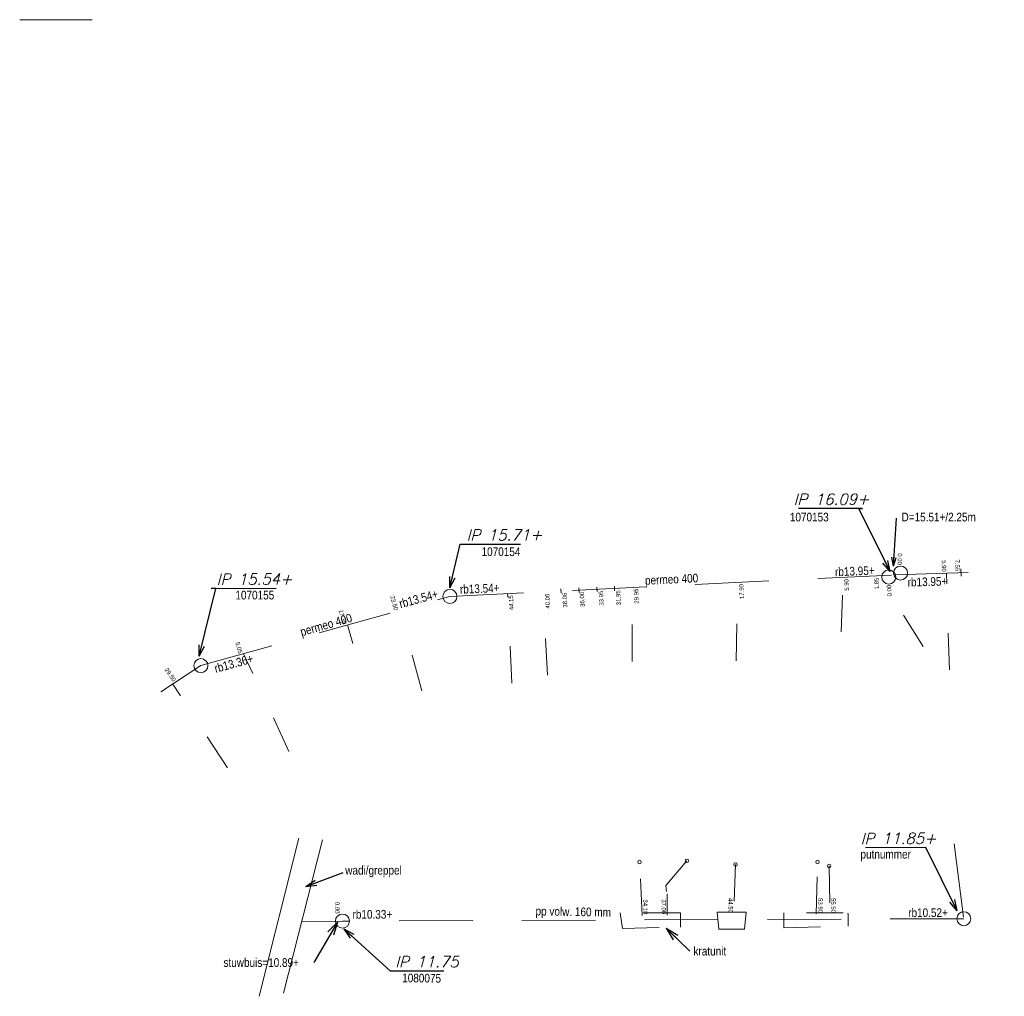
# Model space of a CAD drawing. Header units: metres. Extents: x 170701 to 171309, y 446948 to 447368.
# Tile 4 of 17: x 170924 to 171036, y 447046 to 447157. Entities that reach past the tile are written whole.
import ezdxf
from ezdxf.enums import TextEntityAlignment as Align

# ---------------------------------------------------------------- set-up
doc = ezdxf.new("R2010")
doc.units = ezdxf.units.M
doc.header["$MEASUREMENT"] = 0
doc.linetypes.add('DGN Style 2', pattern=[13.985717, 8.39143, -5.594287])
doc.linetypes.add('DGN Style 5', pattern=[9.790002, 4.195715, -5.594287])
for name, color, linetype, lineweight in [('Infiltratie B O B (revisie)', 6, 'Continuous', 0), ('infiltratie bijzonderheden tekst (revisie)', 6, 'Continuous', 0), ('Infiltratie controleput (revisie)', 6, 'Continuous', 0), ('Infiltratie element (revisie)', 6, 'DGN Style 5', 0), ('Infiltratie hoofdleiding (stramien) (revisie)', 6, 'DGN Style 2', 0), ('Infiltratie IP-putnummer (revisie)', 6, 'Continuous', 0), ('Infiltratie maatvoering (revisie)', 6, 'Continuous', 0), ('Infiltratie materiaal-diameter (revisie)', 6, 'Continuous', 0), ('Infiltratie put (revisie)', 6, 'Continuous', 0), ('Infiltratie uitlegger (revisie)', 6, 'DGN Style 5', 0), ('Infiltratie wadi-greppel-berm (revisie)', 6, 'Continuous', 0), ('RWZI (revisie)', 7, 'Continuous', 0)]:
    doc.layers.add(name, color=color, linetype=linetype, lineweight=lineweight)
doc.styles.get("Standard").update_dxf_attribs({"font": 'txt.shx'})
doc.styles.add('Style-ITALICS', font='ITALICS.shx')
doc.styles.add('Style-WORKING', font='WORKING.shx')
doc.dimstyles.get("Standard").update_dxf_attribs({"dimtxt": 0.18, "dimasz": 0.18, "dimexe": 0.18, "dimexo": 0.0625, "dimgap": 0.09, "dimtad": 0, "dimtih": 1, "dimtoh": 1, "dimdec": 4, "dimzin": 0, "dimdsep": 46, "dimtxsty": 'Standard', "dimcen": 0.09, "dimadec": 0, "dimazin": 0, "dimtfac": 1, "dimtdec": 4, "dimtofl": 0, "dimtmove": 0, "dimatfit": 3, "dimfxl": 0, "dimtolj": 1, "dimtzin": 0, "dimarcsym": 0})

# ---------------------------------------------------------------- blocks, each defined once
blk = doc.blocks.new('21_____13')
at = {"layer": 'Infiltratie put (revisie)'}
blk.add_circle((0, 0), 1, dxfattribs=at)
blk = doc.blocks.new('TerminatorOpen_0.5')
at = {"color": 0, "linetype": 'ByBlock', "lineweight": -2}
for q in [(-1, 0.25), (-1, 0), (-1, -0.25)]:
    blk.add_line((0, 0), q, dxfattribs=at)
blk = doc.blocks.new('21_____14')
at = {"layer": 'Infiltratie put (revisie)'}
blk.add_circle((0, 0), 1, dxfattribs=at)
blk = doc.blocks.new('21_____15')
at = {"layer": 'Infiltratie controleput (revisie)'}
blk.add_circle((0, 0), 1, dxfattribs=at)

msp = doc.modelspace()

# ---------------------------------------------------------------- linework, layer by layer
at = {"layer": 'Infiltratie element (revisie)'}
for p, q in [((170999.45, 447055.34), (170992.58, 447055.34)), ((170992.58, 447055.34), (170992.85, 447053.56)), ((170999.45, 447053.73), (170999.45, 447055.34)), ((171006.95, 447055.43), (171003.65, 447055.43)), ((171003.65, 447055.43), (171003.83, 447053.47)), ((171006.77, 447053.47), (171006.95, 447055.43)), ((171018.01, 447055.34), (171011.23, 447055.34)), ((171011.23, 447055.34), (171011.23, 447053.65)), ((171018.55, 447053.82), (171018.55, 447055.25)), ((170992.85, 447053.56), (170999.45, 447053.73)), ((171003.83, 447053.47), (171006.77, 447053.47)), ((171011.23, 447053.65), (171018.55, 447053.82))]:
    msp.add_line(p, q, dxfattribs=at)
msp.add_point((171018.55, 447055.25), dxfattribs=at)
at = {"layer": 'Infiltratie hoofdleiding (stramien) (revisie)'}
for p, q in [((170973.2, 447091.39), (171023.86, 447093.85)), ((171023.86, 447093.85), (171036.35, 447094.23)), ((170944.83, 447083.51), (170973.2, 447091.39)), ((170940.26, 447080.53), (170944.83, 447083.51)), ((171030.63, 447063.19), (171031.74, 447054.68)), ((170960.95, 447054.41), (170956.29, 447054.32)), ((171031.74, 447054.68), (170960.95, 447054.41))]:
    msp.add_line(p, q, dxfattribs=at)
at = {"layer": 'Infiltratie uitlegger (revisie)', "color": 6, "linetype": 'DGN Style 5', "lineweight": 0}
for p, q in [((171031.42, 447093.7), (171031.39, 447094.54)), ((171017.77, 447087.35), (171017.97, 447093.56)), ((171027.11, 447085.7), (171022.01, 447093.76)), ((171030.09, 447083.03), (171029.76, 447094.03)), ((170985.85, 447091.76), (170985.83, 447092.26)), ((170987.91, 447091.86), (170987.89, 447092.36)), ((170989.96, 447091.96), (170989.94, 447092.45)), ((170991.96, 447092.05), (170991.93, 447092.55)), ((170993.95, 447083.99), (170993.94, 447092.4)), ((171005.81, 447084.06), (171005.98, 447092.98)), ((170980.25, 447081.52), (170979.76, 447091.71)), ((170984.3, 447082.42), (170983.85, 447091.91)), ((170970.01, 447080.65), (170967.47, 447089.8)), ((170962.13, 447086.05), (170961.54, 447088.16)), ((170954.86, 447073.74), (170949.69, 447084.86)), ((170947.85, 447071.87), (170941.62, 447081.41)), ((170995.11, 447055.04), (170994.79, 447061.14)), ((170997.81, 447058.48), (171000.19, 447061.27)), ((171005.73, 447060.86), (171005.54, 447055.22)), ((171014.92, 447055.25), (171015.06, 447061.13)), ((171016.4, 447060.68), (171016.49, 447055.23)), ((170997.85, 447057.79), (170997.81, 447058.48)), ((170997.95, 447057.53), (170997.96, 447055.07))]:
    msp.add_line(p, q, dxfattribs=at)
at = {"layer": 'Infiltratie wadi-greppel-berm (revisie)'}
for p, q in [((170956, 447063.86), (170951.45, 447045.84)), ((170954.22, 447046.19), (170958.68, 447063.68))]:
    msp.add_line(p, q, dxfattribs=at)
at = {"layer": 'RWZI (revisie)'}
msp.add_line((170924.19, 447157.1), (170932.44, 447157.1), dxfattribs=at)

# ---------------------------------------------------------------- block references
at = {"layer": 'Infiltratie controleput (revisie)', "xscale": 0.1999995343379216, "yscale": 0.1999995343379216, "zscale": 0.1999995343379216}
for p in [(170994.79, 447061.14), (171000.19, 447061.27), (171005.73, 447060.86), (171015.06, 447061.13), (171016.4, 447060.68)]:
    msp.add_blockref('21_____15', p, dxfattribs=at)
at = {"layer": 'Infiltratie put (revisie)', "xscale": 0.7999981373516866, "yscale": 0.7999981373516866, "zscale": 0.7999981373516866}
for p in [(171023.18, 447093.61), (171024.53, 447094.06), (170973.2, 447091.39), (170944.83, 447083.51)]:
    msp.add_blockref('21_____13', p, dxfattribs=at)
at = {"layer": 'Infiltratie put (revisie)', "xscale": 0.799997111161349, "yscale": 0.799997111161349, "zscale": 0.799997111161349, "rotation": 344.5705772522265}
for p in [(170960.95, 447054.41), (171031.74, 447054.68)]:
    msp.add_blockref('21_____14', p, dxfattribs=at)

# ---------------------------------------------------------------- texts
at = {"layer": 'Infiltratie B O B (revisie)', "color": 6, "linetype": 'Continuous', "lineweight": 0, "style": 'Style-WORKING', "width": 0.858588}
for s, rotation, p in [('rb13.95+', 2.3537, (171017.08, 447093.69)), ('rb13.95+', 1.495, (171025.35, 447092.52)), ('rb13.54+', 2.3537, (170974.35, 447091.7)), ('rb13.54+', 15.3859, (170967.57, 447090.05)), ('rb13.36+', 15.3859, (170946.52, 447082.68))]:
    msp.add_text(s, height=0.99, rotation=rotation, dxfattribs=at).set_placement(p)
for s, rotation, p in [('rb10.33+', 359.9058, (170962.1, 447055.18)), ('rb10.52+', 0.3505, (171025.4, 447055.35))]:
    msp.add_text(s, height=0.99, rotation=rotation, dxfattribs=at).set_placement(p, align=Align.MIDDLE_LEFT)
at = {"layer": 'infiltratie bijzonderheden tekst (revisie)', "style": 'Style-WORKING', "width": 0.858588}
for s, p in [('D=15.51+/2.25m', (171024.64, 447100.93)), ('kratunit', (171000.94, 447051.48)), ('stuwbuis=10.89+', (170947.4, 447050.18))]:
    msp.add_text(s, height=0.99, dxfattribs=at).set_placement(p, align=Align.TOP_LEFT)
msp.add_text('wadi/greppel', height=0.99, dxfattribs=at).set_placement((170961.27, 447060.2), align=Align.MIDDLE_LEFT)
at = {"layer": 'Infiltratie IP-putnummer (revisie)', "color": 6, "linetype": 'Continuous', "lineweight": 0, "style": 'Style-WORKING', "width": 0.858588}
for s, p in [('1070153', (171011.92, 447099.94)), ('1070154', (170976.8, 447095.99)), ('1070155', (170948.76, 447091.05)), ('putnummer', (171019.96, 447061.53))]:
    msp.add_text(s, height=0.99, dxfattribs=at).set_placement(p)
msp.add_text('1080075', height=0.99, rotation=359.2693, dxfattribs=at).set_placement((170967.76, 447047.94), align=Align.MIDDLE_LEFT)
at = {"layer": 'Infiltratie IP-putnummer (revisie)', "color": 6, "linetype": 'Continuous', "lineweight": 0, "char_height": 1.25, "attachment_point": 7, "line_spacing_factor": 0.6, "style": 'Style-ITALICS'}
for s, insert, rotation in [('IP 16.09+', (171012.35, 447101.82), 0.2547), ('IP 15.71+', (170975.1, 447097.75), 0.2547), ('IP 15.54+', (170946.63, 447092.72), 0.2547), ('IP 11.85+', (171019.99, 447063.18), 0.2547), ('IP 11.75', (170966.96, 447049.15), 359.9829)]:
    msp.add_mtext(s, dxfattribs=dict(at, insert=insert, rotation=rotation))
at = {"layer": 'Infiltratie maatvoering (revisie)', "color": 6, "linetype": 'Continuous', "lineweight": 0, "style": 'Style-WORKING', "width": 0.858582}
for s, rotation, p in [('0.00', 270.8495, (171024.21, 447094.98)), ('5.90', 270.8495, (171029.24, 447094.2)), ('7.55', 270.8495, (171030.77, 447094.27)), ('5.90', 92.8823, (171018.59, 447093.38)), ('1.85', 92.8823, (171022.02, 447093.55)), ('29.95', 92.8823, (170994.63, 447092.28)), ('17.90', 92.8823, (171006.62, 447092.81)), ('0.00', 92.8823, (171023.45, 447092.73)), ('23.50', 285.2387, (170966.84, 447089.76)), ('44.15', 92.8823, (170980.38, 447091.53)), ('40.06', 92.8823, (170984.52, 447091.72)), ('38.06', 92.8823, (170986.49, 447091.83)), ('36.00', 92.8823, (170988.46, 447091.92)), ('33.95', 92.8823, (170990.63, 447092.05)), ('31.95', 92.8823, (170992.59, 447092.1)), ('17.35', 285.2387, (170960.96, 447088.16)), ('5.05', 285.2387, (170949.1, 447084.85)), ('29.50', 304.3329, (170941.63, 447081.64))]:
    msp.add_text(s, height=0.495, rotation=rotation, dxfattribs=at).set_placement(p, align=Align.RIGHT)
for s, p in [('0.00', (170960.38, 447055.27)), ('34.10', (170995.46, 447055.18)), ('37.00', (170997.56, 447055.2)), ('44.50', (171005.18, 447055.34)), ('53.90', (171015.41, 447055.33)), ('55.50', (171016.89, 447055.33))]:
    msp.add_text(s, height=0.495, rotation=270.166, dxfattribs=at).set_placement(p, align=Align.MIDDLE_RIGHT)
at = {"layer": 'Infiltratie materiaal-diameter (revisie)', "style": 'Style-WORKING', "width": 0.858588}
for rotation, p in [(2.7351, (170995.44, 447092.72)), (16.0662, (170956.31, 447086.85))]:
    msp.add_text('permeo 400', height=0.99, rotation=rotation, dxfattribs=at).set_placement(p)
msp.add_text('pp volw. 160 mm', height=0.99, rotation=359.0333, dxfattribs=at).set_placement((170982.95, 447055.55), align=Align.MIDDLE_LEFT)

# ---------------------------------------------------------------- leaders
at = {"layer": 'infiltratie bijzonderheden tekst (revisie)', "linetype": 'Continuous'}
for points, override in [([(171023.71, 447094.86), (171024.06, 447100.31)], {"dimtxt": 1, "dimasz": 1, "dimgap": 0, "dimtad": 1, "dimtxsty": 'Style-WORKING', "dimldrblk": 'TerminatorOpen_0.5'}), ([(170956.77, 447058.34), (170961.05, 447059.95)], {"dimtxt": 1.25, "dimasz": 1.25, "dimgap": 0, "dimtad": 1, "dimtxsty": 'Style-ITALICS', "dimldrblk": 'TerminatorOpen_0.5'}), ([(170960.38, 447054.27), (170957.7, 447049.69)], {"dimtxt": 1.5, "dimasz": 1.5, "dimgap": 0, "dimtad": 1, "dimtxsty": 'Style-ITALICS', "dimldrblk": 'TerminatorOpen_0.5'}), ([(170997.83, 447053.59), (171000.52, 447050.98)], {"dimtxt": 1.5, "dimasz": 1.5, "dimgap": 0, "dimtad": 1, "dimtxsty": 'Style-ITALICS', "dimldrblk": 'TerminatorOpen_0.5'})]:
    msp.add_leader(points, dimstyle='Standard', override=override, dxfattribs=at)
at = {"layer": 'Infiltratie IP-putnummer (revisie)', "color": 6, "linetype": 'Continuous', "lineweight": 0, "annotation_type": 0, "has_hookline": 1, "hookline_direction": 0}
for points, text_width, horizontal_direction in [([(171023.34, 447094.22), (171019.77, 447101.43), (171020.21, 447101.43)], 7.29, (-0.99999, -0.004446, 0)), ([(170973.19, 447092.38), (170974.37, 447097.33), (170974.48, 447097.33)], 6.76, (0.99999, 0.004446, 0)), ([(170944.62, 447084.58), (170946.54, 447092.3), (170946.01, 447092.3)], 7.39, (0.99999, 0.004446, 0)), ([(171030.98, 447055.59), (171027.41, 447062.8), (171027.4, 447062.8)], 6.86, (-0.99999, -0.004446, 0)), ([(170961.12, 447053.53), (170966.37, 447048.73), (170966.34, 447048.73)], 6.17, (1, -0.000298, 0))]:
    msp.add_leader(points, dimstyle='Standard', override={"dimtxt": 1.25, "dimasz": 1.25, "dimgap": 0, "dimtad": 1, "dimtxsty": 'Style-ITALICS', "dimldrblk": 'TerminatorOpen_0.5'}, dxfattribs=dict(at, text_width=text_width, horizontal_direction=horizontal_direction))

doc.saveas('drawing.dxf')
